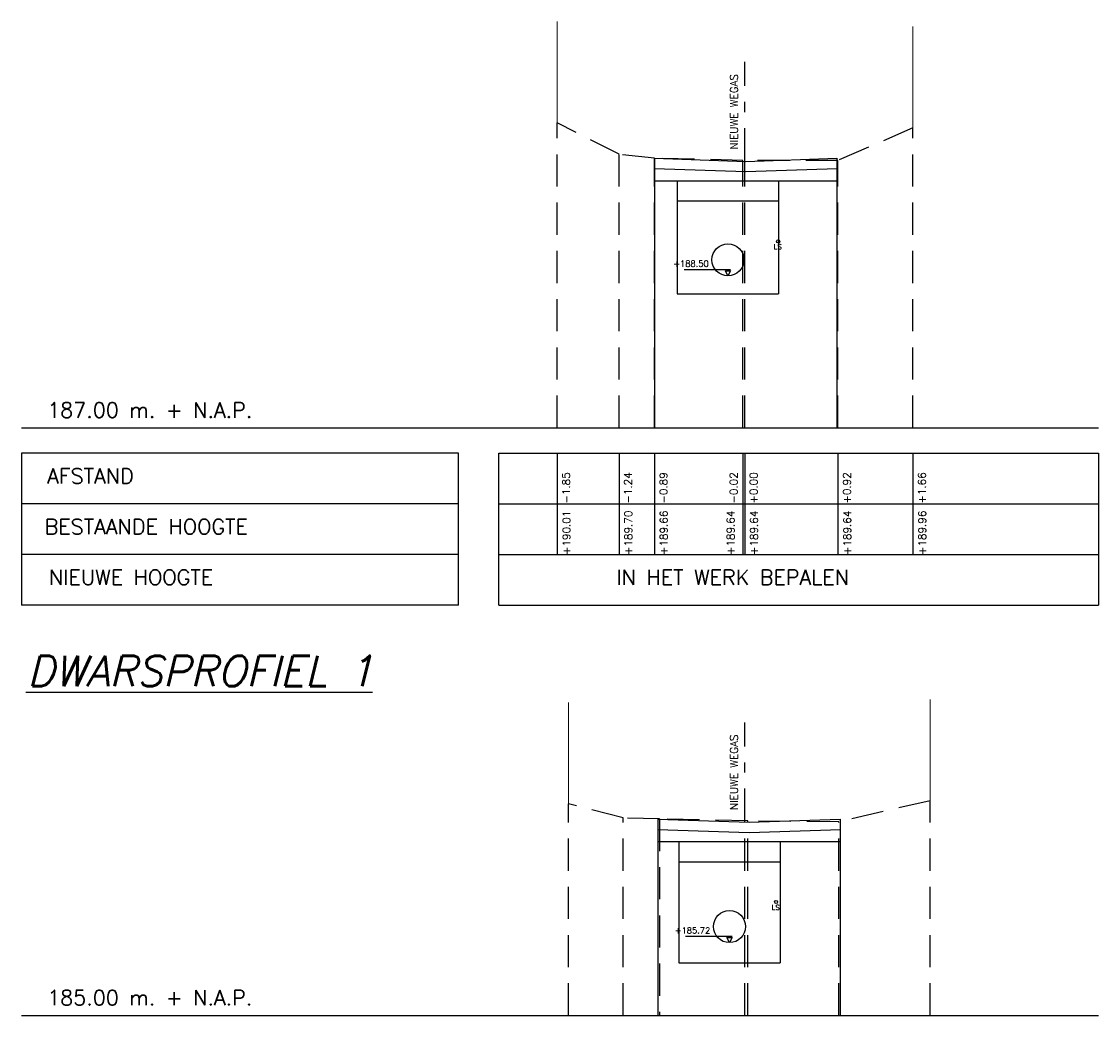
# Model space of a CAD drawing. Header units: metres. Extents: x -32 to 40, y -72 to 118.
# Tile 19 of 25: x -32 to -21, y 108 to 118. Entities that reach past the tile are written whole.
import ezdxf

# ---------------------------------------------------------------- set-up
doc = ezdxf.new("R2010")
doc.units = ezdxf.units.M
doc.linetypes.add('1-200 DASHDOT', pattern=[2.54, 1.27, -0.635, 0, -0.635])
doc.linetypes.add('1-200 HIDDEN', pattern=[0.9525, 0.635, -0.3175])
for name, color, linetype in [('PH-BEST-BEBOUWING', 1, 'Continuous'), ('PH-BESTAAND', 253, '1-200 HIDDEN'), ('PH-BESTAAND-K&L-KLIC', 12, 'Continuous'), ('PH-NIEUW-WEGAS', 2, '1-200 DASHDOT'), ('PH-ONTWERP-WATERBERGING', 6, 'Continuous'), ('PH100', 7, 'Continuous')]:
    doc.layers.add(name, color=color, linetype=linetype)
doc.layers.add('PH-INM-RASTERHEKWERK', color=8, linetype='1-200 HEKWERK', lineweight=0)
doc.styles.add('ROMANS', font='romans.shx')
doc.linetypes.add('1-200 HEKWERK', pattern='A,1.5,-0.4,["X",ROMANS,S=0.24,R=0,X=-0.275,Y=-0.12],-0.05', length=1.95)

msp = doc.modelspace()

# ---------------------------------------------------------------- linework, layer by layer
at = {"layer": 'PH-BESTAAND', "ltscale": 0.5}
for p, q in [((-26.425, 114.285), (-26.425, 117.295)), ((-25.815, 116.985), (-26.425, 117.295)), ((-22.915, 117.245), (-23.655, 116.925)), ((-22.915, 114.285), (-22.915, 117.245)), ((-25.815, 114.285), (-25.815, 116.985)), ((-25.465, 116.945), (-25.815, 116.985)), ((-25.465, 114.285), (-25.465, 116.945)), ((-24.595, 116.925), (-25.465, 116.945)), ((-24.595, 114.285), (-24.595, 116.925)), ((-23.655, 116.925), (-24.595, 116.925)), ((-24.575, 114.285), (-24.575, 116.925)), ((-23.655, 114.285), (-23.655, 116.925)), ((-26.315, 108.485), (-26.315, 110.575)), ((-25.775, 110.435), (-26.315, 110.575)), ((-22.745, 110.605), (-23.645, 110.395)), ((-22.745, 108.485), (-22.745, 110.605)), ((-25.775, 108.485), (-25.775, 110.435)), ((-25.415, 110.425), (-25.775, 110.435)), ((-24.545, 110.405), (-25.415, 110.425)), ((-25.415, 110.425), (-25.415, 108.485)), ((-24.575, 108.485), (-24.575, 110.406)), ((-24.545, 108.485), (-24.545, 110.405)), ((-23.645, 110.395), (-24.545, 110.405)), ((-23.645, 108.485), (-23.645, 110.395))]:
    msp.add_line(p, q, dxfattribs=at)
at = {"layer": 'PH-BESTAAND-K&L-KLIC'}
for centre in [(-24.245, 116.125), (-24.265, 109.605)]:
    msp.add_circle(centre, 0.015, dxfattribs=at)
at = {"layer": 'PH-INM-RASTERHEKWERK', "ltscale": 0.5}
for points in [[(-26.425, 117.295), (-26.425, 118.295)], [(-22.915, 117.245), (-22.915, 118.245)], [(-22.745, 110.605), (-22.745, 111.605)], [(-26.315, 110.575), (-26.315, 111.575)]]:
    msp.add_lwpolyline(points, dxfattribs=at)
at = {"layer": 'PH-NIEUW-WEGAS', "ltscale": 0.25}
for p, q in [((-24.575, 116.925), (-24.575, 117.897)), ((-24.575, 110.406), (-24.575, 111.377))]:
    msp.add_line(p, q, dxfattribs=at)
at = {"layer": 'PH-ONTWERP-WATERBERGING'}
for p, q in [((-25.465, 116.945), (-25.465, 114.285)), ((-23.665, 116.945), (-23.665, 114.285)), ((-25.465, 116.724), (-23.665, 116.724)), ((-25.24, 116.724), (-25.24, 115.606)), ((-24.24, 116.724), (-24.24, 115.606)), ((-25.24, 116.524), (-24.24, 116.524)), ((-25.173, 115.848), (-24.715, 115.848)), ((-25.24, 115.606), (-24.24, 115.606)), ((-25.432, 110.422), (-25.432, 108.485)), ((-23.632, 110.422), (-23.632, 108.485)), ((-25.432, 110.201), (-23.632, 110.201)), ((-25.225, 110.201), (-25.225, 109.005)), ((-24.225, 110.201), (-24.225, 109.005)), ((-25.225, 110), (-24.225, 110)), ((-25.158, 109.267), (-24.7, 109.267)), ((-25.225, 109.005), (-24.225, 109.005))]:
    msp.add_line(p, q, dxfattribs=at)
for points in [[(-25.465, 116.945), (-24.565, 116.915), (-23.665, 116.945)], [(-25.465, 116.845), (-24.565, 116.815), (-23.662, 116.845)], [(-25.432, 110.422), (-24.532, 110.392), (-23.632, 110.422)], [(-25.435, 110.322), (-24.532, 110.292), (-23.628, 110.322)]]:
    msp.add_lwpolyline(points, dxfattribs=at)
for points in [[(-24.765, 115.835), (-24.715, 115.835), (-24.74, 115.785)], [(-24.75, 109.255), (-24.7, 109.255), (-24.725, 109.205)]]:
    msp.add_lwpolyline(points, close=True, dxfattribs=at)
for centre in [(-24.74, 115.943), (-24.725, 109.362)]:
    msp.add_circle(centre, 0.158, dxfattribs=at)
at = {"layer": 'PH100', "color": 5, "linetype": 'Continuous'}
for p, q in [((-31.711, 114.285), (-21.084, 114.285)), ((-31.711, 108.485), (-21.084, 108.485))]:
    msp.add_line(p, q, dxfattribs=at)
at = {"layer": 'PH100'}
for p, q in [((-27.4, 114.035), (-31.711, 114.035)), ((-31.711, 114.035), (-31.711, 112.535)), ((-27.4, 112.535), (-27.4, 114.035)), ((-27, 114.035), (-21.084, 114.035)), ((-27, 112.535), (-27, 114.035)), ((-26.425, 114.035), (-26.425, 113.035)), ((-25.815, 114.035), (-25.815, 113.035)), ((-25.465, 114.035), (-25.465, 113.035)), ((-24.595, 114.035), (-24.595, 113.035)), ((-24.575, 114.035), (-24.575, 113.035)), ((-23.655, 114.035), (-23.655, 113.035)), ((-22.915, 114.035), (-22.915, 113.035)), ((-21.084, 114.035), (-21.084, 112.535)), ((-27.4, 113.535), (-31.711, 113.535)), ((-27, 113.535), (-21.084, 113.535)), ((-27.4, 113.035), (-31.711, 113.035)), ((-27, 113.035), (-21.084, 113.035)), ((-27.4, 112.535), (-31.711, 112.535)), ((-27, 112.535), (-21.084, 112.535))]:
    msp.add_line(p, q, dxfattribs=at)

# ---------------------------------------------------------------- texts
at = {"layer": 'PH-BEST-BEBOUWING', "color": 2, "char_height": 0.075, "width": 1.8344, "attachment_point": 7, "rotation": 90, "style": 'ROMANS'}
for insert in [(-24.643, 117.031), (-24.643, 110.512)]:
    msp.add_mtext('NIEUWE WEGAS', dxfattribs=dict(at, insert=insert))
at = {"layer": 'PH-BESTAAND-K&L-KLIC', "lineweight": -3, "ltscale": 0.25, "char_height": 0.05, "attachment_point": 3, "style": 'ROMANS'}
for insert in [(-24.209, 116.097), (-24.229, 109.576)]:
    msp.add_mtext_dynamic_manual_height_columns('LS', width=0.49631, gutter_width=1, heights=[0], dxfattribs=dict(at, insert=insert))
at = {"layer": 'PH-ONTWERP-WATERBERGING', "char_height": 0.06, "attachment_point": 3, "style": 'ROMANS'}
for s, insert in [('+188.50', (-24.93, 115.935)), ('+185.72', (-24.915, 109.354))]:
    msp.add_mtext_dynamic_manual_height_columns(s, width=0.49631, gutter_width=1, heights=[0], dxfattribs=dict(at, insert=insert))
at = {"layer": 'PH100', "color": 1, "linetype": 'Continuous', "style": 'ROMANS'}
for s, p in [('187.00 m. + N.A.P.', (-31.458, 114.385)), ('AFSTAND', (-31.458, 113.735)), ('BESTAANDE HOOGTE', (-31.483, 113.235)), ('NIEUWE HOOGTE', (-31.44, 112.735)), ('IN HET WERK BEPALEN', (-25.84, 112.735)), ('185.00 m. + N.A.P.', (-31.458, 108.585))]:
    msp.add_text(s, height=0.15, dxfattribs=at).set_placement(p)
at = {"layer": 'PH100', "color": 2, "linetype": 'Continuous', "style": 'ROMANS'}
for s, p in [('-1.85', (-26.299, 113.537)), ('-1.24', (-25.689, 113.537)), ('-0.89', (-25.339, 113.537)), ('-0.02', (-24.646, 113.537)), ('+0.00', (-24.449, 113.537)), ('+0.92', (-23.529, 113.537)), ('+1.66', (-22.789, 113.537))]:
    msp.add_text(s, height=0.075, rotation=90, dxfattribs=at).set_placement(p)
at = {"layer": 'PH100', "color": 8, "linetype": 'Continuous', "style": 'ROMANS'}
for s, p in [('+190.01', (-26.296, 113.03)), ('+189.70', (-25.686, 113.03)), ('+189.66', (-25.336, 113.03)), ('+189.64', (-24.676, 113.03)), ('+189.64', (-24.446, 113.03)), ('+189.64', (-23.526, 113.03)), ('+189.96', (-22.786, 113.03))]:
    msp.add_text(s, height=0.075, rotation=90, dxfattribs=at).set_placement(p)
at = {"layer": 'PH100', "color": 3, "linetype": 'Continuous', "style": 'ROMANS', "oblique": 14}
msp.add_text('%%UDWARSPROFIEL 1', height=0.3, dxfattribs=at).set_placement((-31.654, 111.735))

doc.saveas('drawing.dxf')
